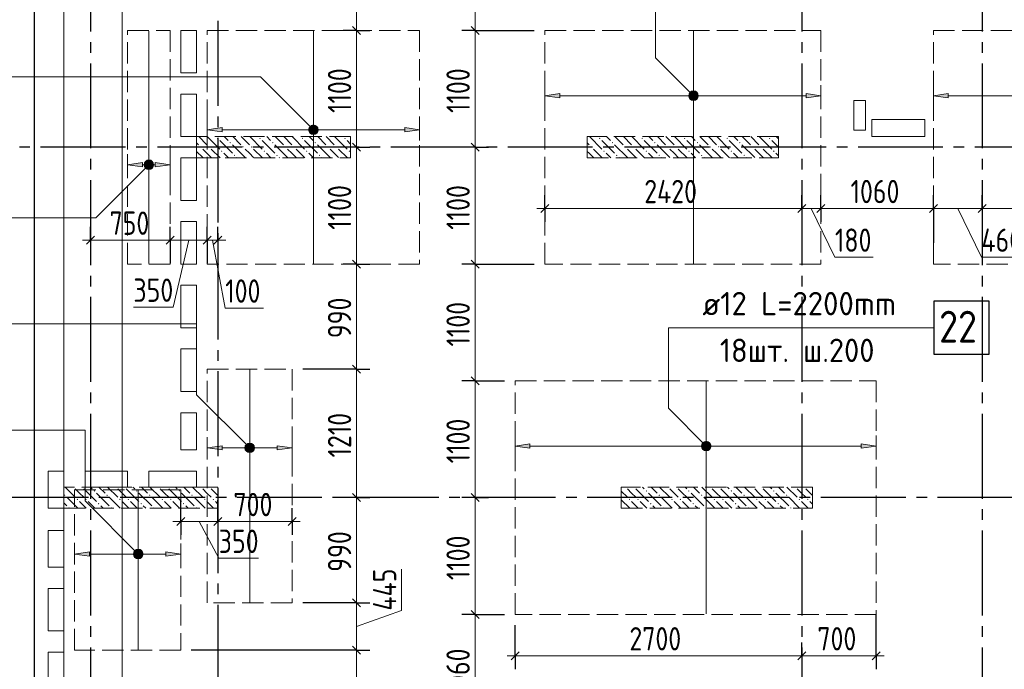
# Model space of a CAD drawing. Header units: millimetres. Extents: x 0 to 43617, y 0 to 59400.
# Tile 5 of 30: x 7257 to 16532, y 30813 to 36931. Entities that reach past the tile are written whole.
import ezdxf

# ---------------------------------------------------------------- set-up
doc = ezdxf.new("R2010")
doc.units = ezdxf.units.MM
doc.linetypes.add('______2', pattern=[270, 200, -70])
doc.linetypes.add('______5', pattern=[1100, 800, -100, 100, -100])
for name, color, linetype, lineweight in [('Standard', 7, 'Continuous', 25), ('ДОП Верх по Х', 7, 'Continuous', 25), ('ЖБ Пилон', 180, 'Continuous', 25), ('Оси', 40, '______5', 18), ('Позиционная метка номер позиции', 7, 'Continuous', 13), ('Примечания', 7, 'Continuous', 25)]:
    doc.layers.add(name, color=color, linetype=linetype, lineweight=lineweight)
doc.layers.add('ЖБ Перекрытие верхний уровень', color=7, linetype='Continuous', lineweight=25, true_color=0xe0e0ff)
doc.styles.add('GOST 2.304-81', font='txt')
doc.styles.add('ISOCPEUR', font='txt')

msp = doc.modelspace()

# ---------------------------------------------------------------- hatches: boundary and pattern name
at = {"layer": 'ДОП Верх по Х', "linetype": 'Continuous', "lineweight": 13, "transparency": 33554687}
for points in [[(12344, 36195.5), (12204, 36215.5), (12344, 36235.5)], [(16004, 36195.5), (15864, 36215.5), (16004, 36235.5)], [(9164, 35874.6), (9024, 35894.6), (9164, 35914.6)], [(8414, 35545.5), (8274, 35565.5), (8414, 35585.5)], [(12064, 32895.5), (11924, 32915.5), (12064, 32935.5)], [(9164, 32879), (9024, 32899), (9164, 32919)], [(7914, 31879), (7774, 31899), (7914, 31919)]]:
    msp.add_hatch(color=7, dxfattribs=at).paths.add_polyline_path(points, flags=16)
for points in [[(13571.7, 36196.8), (13571.7, 36234.3), (13566.5, 36215.5)], [(13571.7, 36234.3), (13585.2, 36183.3), (13585.2, 36247.8)], [(13571.7, 36234.3), (13571.7, 36196.8), (13585.2, 36183.3)], [(13585.2, 36247.8), (13604, 36178), (13604, 36253)], [(13585.2, 36247.8), (13585.2, 36183.3), (13604, 36178)], [(13604, 36253), (13604, 36178), (13622.7, 36183.3)], [(13604, 36253), (13622.7, 36183.3), (13622.7, 36247.8)], [(13622.7, 36247.8), (13622.7, 36183.3), (13636.2, 36196.8)], [(13622.7, 36247.8), (13636.2, 36196.8), (13636.2, 36234.3)], [(13636.2, 36234.3), (13636.2, 36196.8), (13641.5, 36215.5)], [(14664, 36195.5), (14804, 36215.5), (14664, 36235.5)], [(9991.7, 35875.8), (9991.7, 35913.3), (9986.5, 35894.6)], [(9991.7, 35913.3), (10005.2, 35862.3), (10005.2, 35926.8)], [(9991.7, 35913.3), (9991.7, 35875.8), (10005.2, 35862.3)], [(10005.2, 35926.8), (10024, 35857.1), (10024, 35932.1)], [(10005.2, 35926.8), (10005.2, 35862.3), (10024, 35857.1)], [(10024, 35932.1), (10024, 35857.1), (10042.7, 35862.3)], [(10024, 35932.1), (10042.7, 35862.3), (10042.7, 35926.8)], [(10042.7, 35926.8), (10042.7, 35862.3), (10056.2, 35875.8)], [(10042.7, 35926.8), (10056.2, 35875.8), (10056.2, 35913.3)], [(10056.2, 35913.3), (10056.2, 35875.8), (10061.5, 35894.6)], [(10884, 35874.6), (11024, 35894.6), (10884, 35914.6)], [(8441.7, 35546.7), (8441.7, 35584.2), (8436.5, 35565.5)], [(8441.7, 35584.2), (8455.2, 35533.2), (8455.2, 35597.7)], [(8441.7, 35584.2), (8441.7, 35546.7), (8455.2, 35533.2)], [(8455.2, 35597.7), (8474, 35528), (8474, 35603)], [(8455.2, 35597.7), (8455.2, 35533.2), (8474, 35528)], [(8474, 35603), (8474, 35528), (8492.7, 35533.2)], [(8474, 35603), (8492.7, 35533.2), (8492.7, 35597.7)], [(8492.7, 35597.7), (8492.7, 35533.2), (8506.2, 35546.7)], [(8492.7, 35597.7), (8506.2, 35546.7), (8506.2, 35584.2)], [(8506.2, 35584.2), (8506.2, 35546.7), (8511.5, 35565.5)], [(8534, 35545.5), (8674, 35565.5), (8534, 35585.5)], [(9391.7, 32917.8), (9405.2, 32866.8), (9405.2, 32931.3)], [(9405.2, 32931.3), (9424, 32861.5), (9424, 32936.5)], [(9405.2, 32931.3), (9405.2, 32866.8), (9424, 32861.5)], [(9424, 32936.5), (9424, 32861.5), (9442.7, 32866.8)], [(9424, 32936.5), (9442.7, 32866.8), (9442.7, 32931.3)], [(9442.7, 32931.3), (9442.7, 32866.8), (9456.2, 32880.3)], [(9442.7, 32931.3), (9456.2, 32880.3), (9456.2, 32917.8)], [(13691.7, 32896.8), (13691.7, 32934.3), (13686.5, 32915.5)], [(13691.7, 32934.3), (13705.2, 32883.3), (13705.2, 32947.8)], [(13691.7, 32934.3), (13691.7, 32896.8), (13705.2, 32883.3)], [(13705.2, 32947.8), (13724, 32878), (13724, 32953)], [(13705.2, 32947.8), (13705.2, 32883.3), (13724, 32878)], [(13724, 32953), (13724, 32878), (13742.7, 32883.3)], [(13724, 32953), (13742.7, 32883.3), (13742.7, 32947.8)], [(13742.7, 32947.8), (13742.7, 32883.3), (13756.2, 32896.8)], [(13742.7, 32947.8), (13756.2, 32896.8), (13756.2, 32934.3)], [(13756.2, 32934.3), (13756.2, 32896.8), (13761.5, 32915.5)], [(15184, 32895.5), (15324, 32915.5), (15184, 32935.5)], [(9391.7, 32880.3), (9391.7, 32917.8), (9386.5, 32899)], [(9391.7, 32917.8), (9391.7, 32880.3), (9405.2, 32866.8)], [(9456.2, 32917.8), (9456.2, 32880.3), (9461.5, 32899)], [(9684, 32879), (9824, 32899), (9684, 32919)], [(8341.7, 31880.3), (8341.7, 31917.8), (8336.5, 31899)], [(8341.7, 31917.8), (8355.2, 31866.8), (8355.2, 31931.3)], [(8341.7, 31917.8), (8341.7, 31880.3), (8355.2, 31866.8)], [(8355.2, 31931.3), (8374, 31861.5), (8374, 31936.5)], [(8355.2, 31931.3), (8355.2, 31866.8), (8374, 31861.5)], [(8374, 31936.5), (8374, 31861.5), (8392.7, 31866.8)], [(8374, 31936.5), (8392.7, 31866.8), (8392.7, 31931.3)], [(8392.7, 31931.3), (8392.7, 31866.8), (8406.2, 31880.3)], [(8392.7, 31931.3), (8406.2, 31880.3), (8406.2, 31917.8)], [(8406.2, 31917.8), (8406.2, 31880.3), (8411.5, 31899)], [(8634, 31879), (8774, 31899), (8634, 31919)]]:
    msp.add_hatch(color=7, dxfattribs=at).paths.add_polyline_path(points)
at = {"layer": 'ЖБ Пилон', "linetype": 'Continuous', "lineweight": 18, "transparency": 33554687}
for points in [[(9114.5, 35813.1), (9121, 35819.6), (9127.5, 35813.1), (9121, 35806.6)], [(9514.5, 35813.1), (9521, 35819.6), (9527.5, 35813.1), (9521, 35806.6)], [(9914.5, 35813.1), (9921, 35819.6), (9927.5, 35813.1), (9921, 35806.6)], [(10314.5, 35813.1), (10321, 35819.6), (10327.5, 35813.1), (10321, 35806.6)], [(12714.5, 35813.1), (12721, 35819.6), (12727.5, 35813.1), (12721, 35806.6)], [(13114.5, 35813.1), (13121, 35819.6), (13127.5, 35813.1), (13121, 35806.6)], [(13514.5, 35813.1), (13521, 35819.6), (13527.5, 35813.1), (13521, 35806.6)], [(13914.5, 35813.1), (13921, 35819.6), (13927.5, 35813.1), (13921, 35806.6)], [(14314.5, 35813.1), (14321, 35819.6), (14327.5, 35813.1), (14321, 35806.6)], [(8954.5, 35733.1), (8960.9, 35739.6), (8967.4, 35733.1), (8960.9, 35726.6)], [(9034.5, 35733.1), (9041, 35739.6), (9047.4, 35733.1), (9041, 35726.6)], [(9234.5, 35773.1), (9241, 35779.6), (9247.4, 35773.1), (9241, 35766.6)], [(9354.5, 35733.1), (9360.9, 35739.6), (9367.4, 35733.1), (9360.9, 35726.6)], [(9434.5, 35733.1), (9441, 35739.6), (9447.4, 35733.1), (9441, 35726.6)], [(9634.5, 35773.1), (9641, 35779.6), (9647.4, 35773.1), (9641, 35766.6)], [(9754.5, 35733.1), (9760.9, 35739.6), (9767.4, 35733.1), (9760.9, 35726.6)], [(9834.5, 35733.1), (9841, 35739.6), (9847.4, 35733.1), (9841, 35726.6)], [(10034.5, 35773.1), (10041, 35779.6), (10047.4, 35773.1), (10041, 35766.6)], [(10154.5, 35733.1), (10160.9, 35739.6), (10167.4, 35733.1), (10160.9, 35726.6)], [(10234.5, 35733.1), (10241, 35739.6), (10247.4, 35733.1), (10241, 35726.6)], [(12634.5, 35733.1), (12641, 35739.6), (12647.4, 35733.1), (12641, 35726.6)], [(12834.5, 35773.1), (12841, 35779.6), (12847.4, 35773.1), (12841, 35766.6)], [(12954.4, 35733.1), (12960.9, 35739.6), (12967.4, 35733.1), (12960.9, 35726.6)], [(13034.5, 35733.1), (13041, 35739.6), (13047.4, 35733.1), (13041, 35726.6)], [(13234.5, 35773.1), (13241, 35779.6), (13247.4, 35773.1), (13241, 35766.6)], [(13354.4, 35733.1), (13360.9, 35739.6), (13367.4, 35733.1), (13360.9, 35726.6)], [(13434.5, 35733.1), (13441, 35739.6), (13447.4, 35733.1), (13441, 35726.6)], [(13634.5, 35773.1), (13641, 35779.6), (13647.4, 35773.1), (13641, 35766.6)], [(13754.4, 35733.1), (13760.9, 35739.6), (13767.4, 35733.1), (13760.9, 35726.6)], [(13834.5, 35733.1), (13841, 35739.6), (13847.4, 35733.1), (13841, 35726.6)], [(14034.5, 35773.1), (14041, 35779.6), (14047.4, 35773.1), (14041, 35766.6)], [(14154.4, 35733.1), (14160.9, 35739.6), (14167.4, 35733.1), (14160.9, 35726.6)], [(14234.5, 35733.1), (14241, 35739.6), (14247.4, 35733.1), (14241, 35726.6)], [(9154.5, 35693.1), (9160.9, 35699.6), (9167.4, 35693.1), (9160.9, 35686.6)], [(9274.5, 35653.1), (9281, 35659.6), (9287.5, 35653.1), (9281, 35646.6)], [(9554.5, 35693.1), (9560.9, 35699.6), (9567.4, 35693.1), (9560.9, 35686.6)], [(9674.5, 35653.1), (9681, 35659.6), (9687.5, 35653.1), (9681, 35646.6)], [(9954.5, 35693.1), (9960.9, 35699.6), (9967.4, 35693.1), (9960.9, 35686.6)], [(10074.5, 35653.1), (10081, 35659.6), (10087.5, 35653.1), (10081, 35646.6)], [(10354.5, 35693.1), (10360.9, 35699.6), (10367.4, 35693.1), (10360.9, 35686.6)], [(12754.4, 35693.1), (12760.9, 35699.6), (12767.4, 35693.1), (12760.9, 35686.6)], [(12874.5, 35653.1), (12881, 35659.6), (12887.5, 35653.1), (12881, 35646.6)], [(13154.4, 35693.1), (13160.9, 35699.6), (13167.4, 35693.1), (13160.9, 35686.6)], [(13274.5, 35653.1), (13281, 35659.6), (13287.5, 35653.1), (13281, 35646.6)], [(13554.4, 35693.1), (13560.9, 35699.6), (13567.4, 35693.1), (13560.9, 35686.6)], [(13674.5, 35653.1), (13681, 35659.6), (13687.5, 35653.1), (13681, 35646.6)], [(13954.4, 35693.1), (13960.9, 35699.6), (13967.4, 35693.1), (13960.9, 35686.6)], [(14074.5, 35653.1), (14081, 35659.6), (14087.5, 35653.1), (14081, 35646.6)], [(14354.4, 35693.1), (14360.9, 35699.6), (14367.4, 35693.1), (14360.9, 35686.6)], [(7764.3, 32530), (7760.9, 32526.6), (7757.6, 32530)], [(7844.3, 32530), (7841, 32526.6), (7837.6, 32530)], [(7954.5, 32493.1), (7960.9, 32499.6), (7967.4, 32493.1), (7960.9, 32486.6)], [(8164.3, 32530), (8160.9, 32526.6), (8157.6, 32530)], [(8244.3, 32530), (8241, 32526.6), (8237.6, 32530)], [(8354.5, 32493.1), (8360.9, 32499.6), (8367.4, 32493.1), (8360.9, 32486.6)], [(8564.3, 32530), (8560.9, 32526.6), (8557.6, 32530)], [(8644.3, 32530), (8641, 32526.6), (8637.6, 32530)], [(8754.5, 32493.1), (8760.9, 32499.6), (8767.4, 32493.1), (8760.9, 32486.6)], [(8964.3, 32530), (8960.9, 32526.6), (8957.6, 32530)], [(9044.3, 32530), (9041, 32526.6), (9037.6, 32530)], [(12964.3, 32530), (12960.9, 32526.6), (12957.6, 32530)], [(13044.3, 32530), (13041, 32526.6), (13037.6, 32530)], [(13154.4, 32493.1), (13160.9, 32499.6), (13167.4, 32493.1), (13160.9, 32486.6)], [(13364.3, 32530), (13360.9, 32526.6), (13357.6, 32530)], [(13444.3, 32530), (13441, 32526.6), (13437.6, 32530)], [(13554.4, 32493.1), (13560.9, 32499.6), (13567.4, 32493.1), (13560.9, 32486.6)], [(13764.3, 32530), (13760.9, 32526.6), (13757.6, 32530)], [(13844.3, 32530), (13841, 32526.6), (13837.6, 32530)], [(13954.4, 32493.1), (13960.9, 32499.6), (13967.4, 32493.1), (13960.9, 32486.6)], [(14164.3, 32530), (14160.9, 32526.6), (14157.6, 32530)], [(14244.3, 32530), (14241, 32526.6), (14237.6, 32530)], [(14354.4, 32493.1), (14360.9, 32499.6), (14367.4, 32493.1), (14360.9, 32486.6)], [(14564.3, 32530), (14560.9, 32526.6), (14557.6, 32530)], [(14644.3, 32530), (14641, 32526.6), (14637.6, 32530)], [(7674.5, 32453.1), (7681, 32459.6), (7687.5, 32453.1), (7681, 32446.6)], [(7794.5, 32413.1), (7801, 32419.6), (7807.5, 32413.1), (7801, 32406.6)], [(7874.5, 32413.1), (7881, 32419.6), (7887.5, 32413.1), (7881, 32406.6)], [(7994.5, 32373.1), (8001, 32379.6), (8007.5, 32373.1), (8001, 32366.6)], [(8074.5, 32453.1), (8081, 32459.6), (8087.5, 32453.1), (8081, 32446.6)], [(8194.5, 32413.1), (8201, 32419.6), (8207.5, 32413.1), (8201, 32406.6)], [(8274.5, 32413.1), (8281, 32419.6), (8287.5, 32413.1), (8281, 32406.6)], [(8394.5, 32373.1), (8401, 32379.6), (8407.5, 32373.1), (8401, 32366.6)], [(8474.5, 32453.1), (8481, 32459.6), (8487.5, 32453.1), (8481, 32446.6)], [(8594.5, 32413.1), (8601, 32419.6), (8607.5, 32413.1), (8601, 32406.6)], [(8674.5, 32413.1), (8681, 32419.6), (8687.5, 32413.1), (8681, 32406.6)], [(8794.5, 32373.1), (8801, 32379.6), (8807.5, 32373.1), (8801, 32366.6)], [(8874.5, 32453.1), (8881, 32459.6), (8887.5, 32453.1), (8881, 32446.6)], [(8994.5, 32413.1), (9001, 32419.6), (9007.5, 32413.1), (9001, 32406.6)], [(9074.5, 32413.1), (9081, 32419.6), (9087.5, 32413.1), (9081, 32406.6)], [(12994.5, 32413.1), (13001, 32419.6), (13007.5, 32413.1), (13001, 32406.6)], [(13074.5, 32413.1), (13081, 32419.6), (13087.5, 32413.1), (13081, 32406.6)], [(13194.5, 32373.1), (13201, 32379.6), (13207.5, 32373.1), (13201, 32366.6)], [(13274.5, 32453.1), (13281, 32459.6), (13287.5, 32453.1), (13281, 32446.6)], [(13394.5, 32413.1), (13401, 32419.6), (13407.5, 32413.1), (13401, 32406.6)], [(13474.5, 32413.1), (13481, 32419.6), (13487.5, 32413.1), (13481, 32406.6)], [(13594.5, 32373.1), (13601, 32379.6), (13607.5, 32373.1), (13601, 32366.6)], [(13674.5, 32453.1), (13681, 32459.6), (13687.5, 32453.1), (13681, 32446.6)], [(13794.5, 32413.1), (13801, 32419.6), (13807.5, 32413.1), (13801, 32406.6)], [(13874.5, 32413.1), (13881, 32419.6), (13887.5, 32413.1), (13881, 32406.6)], [(13994.5, 32373.1), (14001, 32379.6), (14007.5, 32373.1), (14001, 32366.6)], [(14074.5, 32453.1), (14081, 32459.6), (14087.5, 32453.1), (14081, 32446.6)], [(14194.5, 32413.1), (14201, 32419.6), (14207.5, 32413.1), (14201, 32406.6)], [(14274.5, 32413.1), (14281, 32419.6), (14287.5, 32413.1), (14281, 32406.6)], [(14394.5, 32373.1), (14401, 32379.6), (14407.5, 32373.1), (14401, 32366.6)], [(14474.5, 32453.1), (14481, 32459.6), (14487.5, 32453.1), (14481, 32446.6)], [(14594.5, 32413.1), (14601, 32419.6), (14607.5, 32413.1), (14601, 32406.6)], [(14674.5, 32413.1), (14681, 32419.6), (14687.5, 32413.1), (14681, 32406.6)], [(7714.5, 32333.1), (7721, 32339.6), (7727.5, 32333.1), (7724.3, 32330), (7717.6, 32330)], [(8114.5, 32333.1), (8121, 32339.6), (8127.5, 32333.1), (8124.3, 32330), (8117.6, 32330)], [(8514.5, 32333.1), (8521, 32339.6), (8527.5, 32333.1), (8524.3, 32330), (8517.6, 32330)], [(8914.5, 32333.1), (8921, 32339.6), (8927.5, 32333.1), (8924.3, 32330), (8917.6, 32330)], [(12924, 32336.6), (12927.5, 32333.1), (12924.3, 32330), (12924, 32330)], [(13314.5, 32333.1), (13321, 32339.6), (13327.5, 32333.1), (13324.3, 32330), (13317.6, 32330)], [(13714.5, 32333.1), (13721, 32339.6), (13727.5, 32333.1), (13724.3, 32330), (13717.6, 32330)], [(14114.5, 32333.1), (14121, 32339.6), (14127.5, 32333.1), (14124.3, 32330), (14117.6, 32330)], [(14514.5, 32333.1), (14521, 32339.6), (14527.5, 32333.1), (14524.3, 32330), (14517.6, 32330)]]:
    msp.add_hatch(color=7, dxfattribs=at).paths.add_polyline_path(points, flags=16)
at = {"layer": 'Позиционная метка номер позиции', "linetype": 'Continuous', "lineweight": 13, "transparency": 33554687}
for points in [[(13572.2, 36183.7), (13615.5, 36258.8), (13560.7, 36204.1)], [(13560.7, 36204.1), (13615.5, 36258.8), (13592.5, 36258.8)], [(13560.7, 36204.1), (13592.5, 36258.8), (13560.7, 36227)], [(13560.7, 36227), (13592.5, 36258.8), (13572.2, 36247.3)], [(13572.2, 36183.7), (13635.8, 36247.3), (13615.5, 36258.8)], [(13592.5, 36172.2), (13635.8, 36247.3), (13572.2, 36183.7)], [(13592.5, 36172.2), (13647.3, 36227), (13635.8, 36247.3)], [(13615.5, 36172.2), (13647.3, 36227), (13592.5, 36172.2)], [(13615.5, 36172.2), (13647.3, 36204.1), (13647.3, 36227)], [(13647.3, 36204.1), (13615.5, 36172.2), (13635.8, 36183.7)], [(9992.2, 35862.8), (10035.4, 35937.9), (9980.7, 35883.1)], [(9980.7, 35883.1), (10035.4, 35937.9), (10012.5, 35937.9)], [(9980.7, 35883.1), (10012.5, 35937.9), (9980.7, 35906)], [(9980.7, 35906), (10012.5, 35937.9), (9992.2, 35926.4)], [(9992.2, 35862.8), (10055.8, 35926.4), (10035.4, 35937.9)], [(10012.5, 35851.3), (10055.8, 35926.4), (9992.2, 35862.8)], [(10012.5, 35851.3), (10067.3, 35906), (10055.8, 35926.4)], [(10035.4, 35851.3), (10067.3, 35906), (10012.5, 35851.3)], [(10035.4, 35851.3), (10067.3, 35883.1), (10067.3, 35906)], [(10067.3, 35883.1), (10035.4, 35851.3), (10055.8, 35862.8)], [(8505.8, 35533.6), (8442.2, 35597.3), (8430.7, 35576.9)], [(8505.8, 35533.6), (8430.7, 35576.9), (8485.5, 35522.2)], [(8485.5, 35522.2), (8430.7, 35576.9), (8430.7, 35554)], [(8485.5, 35522.2), (8430.7, 35554), (8462.5, 35522.2)], [(8462.5, 35522.2), (8430.7, 35554), (8442.2, 35533.6)], [(8517.3, 35554), (8462.5, 35608.7), (8442.2, 35597.3)], [(8517.3, 35554), (8442.2, 35597.3), (8505.8, 35533.6)], [(8517.3, 35576.9), (8485.5, 35608.7), (8462.5, 35608.7)], [(8517.3, 35576.9), (8462.5, 35608.7), (8517.3, 35554)], [(8485.5, 35608.7), (8517.3, 35576.9), (8505.8, 35597.3)], [(9392.2, 32867.2), (9435.4, 32942.3), (9380.7, 32887.6)], [(9380.7, 32887.6), (9435.4, 32942.3), (9412.5, 32942.3)], [(9380.7, 32887.6), (9412.5, 32942.3), (9380.7, 32910.5)], [(9380.7, 32910.5), (9412.5, 32942.3), (9392.2, 32930.8)], [(9392.2, 32867.2), (9455.8, 32930.8), (9435.4, 32942.3)], [(9412.5, 32855.7), (9455.8, 32930.8), (9392.2, 32867.2)], [(9412.5, 32855.7), (9467.3, 32910.5), (9455.8, 32930.8)], [(13692.2, 32883.7), (13735.4, 32958.8), (13680.7, 32904.1)], [(13680.7, 32904.1), (13735.4, 32958.8), (13712.5, 32958.8)], [(13680.7, 32904.1), (13712.5, 32958.8), (13680.7, 32927)], [(13680.7, 32927), (13712.5, 32958.8), (13692.2, 32947.3)], [(13692.2, 32883.7), (13755.8, 32947.3), (13735.4, 32958.8)], [(13712.5, 32872.2), (13755.8, 32947.3), (13692.2, 32883.7)], [(13712.5, 32872.2), (13767.3, 32927), (13755.8, 32947.3)], [(13735.4, 32872.2), (13767.3, 32927), (13712.5, 32872.2)], [(13735.4, 32872.2), (13767.3, 32904.1), (13767.3, 32927)], [(9435.4, 32855.7), (9467.3, 32910.5), (9412.5, 32855.7)], [(9435.4, 32855.7), (9467.3, 32887.6), (9467.3, 32910.5)], [(9467.3, 32887.6), (9435.4, 32855.7), (9455.8, 32867.2)], [(13767.3, 32904.1), (13735.4, 32872.2), (13755.8, 32883.7)], [(8342.2, 31867.2), (8385.5, 31942.3), (8330.7, 31887.6)], [(8330.7, 31887.6), (8385.5, 31942.3), (8362.5, 31942.3)], [(8330.7, 31887.6), (8362.5, 31942.3), (8330.7, 31910.5)], [(8330.7, 31910.5), (8362.5, 31942.3), (8342.2, 31930.8)], [(8342.2, 31867.2), (8405.8, 31930.8), (8385.5, 31942.3)], [(8362.5, 31855.7), (8405.8, 31930.8), (8342.2, 31867.2)], [(8362.5, 31855.7), (8417.3, 31910.5), (8405.8, 31930.8)], [(8385.5, 31855.7), (8417.3, 31910.5), (8362.5, 31855.7)], [(8385.5, 31855.7), (8417.3, 31887.6), (8417.3, 31910.5)], [(8417.3, 31887.6), (8385.5, 31855.7), (8405.8, 31867.2)]]:
    msp.add_hatch(color=7, dxfattribs=at).paths.add_polyline_path(points)

# ---------------------------------------------------------------- linework, layer by layer
at = {"layer": 'Standard', "color": 7, "linetype": 'Continuous', "lineweight": 13, "transparency": 33554687}
for p, q in [((11546.9, 37930), (11546.9, 36830)), ((10430, 37820), (10430, 36830)), ((10430, 36830), (10430, 35730)), ((11546.9, 36830), (11546.9, 35730)), ((10430, 35730), (10430, 34630)), ((11546.9, 35730), (11546.9, 34630)), ((12204, 35153.1), (12129, 35153.1)), ((14624, 35153.1), (14804, 35153.1)), ((14714, 35153.1), (14936.4, 34694.9)), ((14804, 35153.1), (15864, 35153.1)), ((15864, 35153.1), (16324, 35153.1)), ((16094, 35153.1), (16316.4, 34694.9)), ((16324, 35153.1), (19264, 35153.1)), ((7924, 34854.9), (7849, 34854.9)), ((8674, 34854.9), (9024, 34854.9)), ((8849, 34854.9), (8703.7, 34223.8)), ((9024, 34854.9), (9124, 34854.9)), ((9074, 34854.9), (9193.5, 34215.4)), ((9124, 34854.9), (9199, 34854.9)), ((14936.4, 34694.9), (15296.1, 34694.9)), ((16316.4, 34694.9), (16723, 34694.9)), ((10430, 34630), (10430, 33640)), ((11546.9, 34630), (11546.9, 33530)), ((8703.7, 34223.8), (8328.4, 34223.8)), ((9193.5, 34215.4), (9553.3, 34215.4)), ((10430, 33640), (10430, 32430)), ((11546.9, 33530), (11546.9, 32430)), ((10430, 32430), (10430, 31440)), ((11546.9, 32430), (11546.9, 31330)), ((8774, 32204.9), (8699, 32204.9)), ((8774, 32204.9), (9124, 32204.9)), ((8949, 32204.9), (9132, 31858.8)), ((9824, 32204.9), (9899, 32204.9)), ((9132, 31858.8), (9507.4, 31858.8)), ((10854.9, 31366.2), (10854.9, 31757)), ((10430, 31440), (10430, 30993)), ((10430, 31216.5), (10854.9, 31366.2)), ((11546.9, 31330), (11546.9, 30268.9)), ((10430, 30993), (10430, 30567)), ((11924, 30940.7), (11849, 30940.7)), ((11924, 30940.7), (14624, 30940.7)), ((14624, 30940.7), (15324, 30940.7)), ((15324, 30940.7), (15399, 30940.7))]:
    msp.add_line(p, q, dxfattribs=at)
at = {"layer": 'Standard', "color": 251, "linetype": 'Continuous', "lineweight": -3, "true_color": 0x656565, "transparency": 33554687}
for p, q in [((10430, 36830), (10305, 36830)), ((10430, 36830), (10555, 36830)), ((10430, 36830), (10455.3, 36830)), ((11546.9, 36830), (11421.9, 36830)), ((11546.9, 36830), (11671.9, 36830)), ((10430, 35730), (10305, 35730)), ((10430, 35730), (10555, 35730)), ((10430, 35730), (10430, 35730)), ((11546.9, 35730), (11421.9, 35730)), ((11546.9, 35730), (11671.9, 35730)), ((11546.9, 35730), (11546.9, 35730)), ((12204, 35153.1), (12204, 35278.1)), ((14624, 35153.1), (14624, 35278.1)), ((14804, 35153.1), (14804, 35278.1)), ((15864, 35153.1), (15864, 35278.1)), ((16324, 35153.1), (16324, 35278.1)), ((12204, 35153.1), (12204, 35028.1)), ((12204, 35153.1), (12204, 35153.1)), ((14624, 35153.1), (14624, 35028.1)), ((14624, 35153.1), (14624, 35153.1)), ((14804, 35153.1), (14804, 35028.1)), ((14804, 35153.1), (14804, 35153.1)), ((15864, 35153.1), (15864, 35028.1)), ((15864, 35153.1), (15864, 34830)), ((16324, 35153.1), (16324, 35028.1)), ((16324, 35153.1), (16324, 35153.1)), ((7924, 34854.9), (7924, 34979.9)), ((8674, 34854.9), (8674, 34979.9)), ((9024, 34854.9), (9024, 34979.9)), ((9124, 34854.9), (9124, 34979.9)), ((7924, 34854.9), (7924, 34729.9)), ((7924, 34854.9), (7924, 34854.9)), ((8674, 34854.9), (8674, 34729.9)), ((8674, 34854.9), (8674, 34638.6)), ((9024, 34854.9), (9024, 34729.9)), ((9024, 34854.9), (9024, 34638.6)), ((9124, 34854.9), (9124, 34729.9)), ((9124, 34854.9), (9124, 34638.6)), ((10430, 34630), (10305, 34630)), ((10430, 34630), (10555, 34630)), ((10430, 34630), (10430, 34630)), ((11546.9, 34630), (11421.9, 34630)), ((11546.9, 34630), (11671.9, 34630)), ((10430, 33640), (10305, 33640)), ((10430, 33640), (10555, 33640)), ((11546.9, 33530), (11421.9, 33530)), ((11546.9, 33530), (11671.9, 33530)), ((8774, 32204.9), (8774, 32405)), ((9124, 32204.9), (9124, 32405)), ((10430, 32430), (10305, 32430)), ((10430, 32430), (10555, 32430)), ((10430, 32430), (10430, 32430)), ((11546.9, 32430), (11421.9, 32430)), ((11546.9, 32430), (11671.9, 32430)), ((11546.9, 32430), (11546.9, 32430)), ((8774, 32204.9), (8774, 32329.9)), ((9124, 32204.9), (9124, 32329.9)), ((9824, 32204.9), (9824, 32329.9)), ((8774, 32204.9), (8774, 32079.9)), ((9124, 32204.9), (9124, 32079.9)), ((9824, 32204.9), (9824, 32079.9)), ((9824, 32204.9), (9824, 32204.9)), ((10430, 31440), (10305, 31440)), ((10430, 31440), (10555, 31440)), ((11546.9, 31330), (11421.9, 31330)), ((11546.9, 31330), (11671.9, 31330)), ((15324, 30940.7), (15324, 31330)), ((11924, 30940.7), (11924, 31230)), ((10430, 30993), (10305, 30993)), ((10430, 30993), (10555, 30993)), ((11924, 30940.7), (11924, 31065.7)), ((14624, 30940.7), (14624, 31065.7)), ((15324, 30940.7), (15324, 31065.7)), ((11924, 30940.7), (11924, 30815.7)), ((14624, 30940.7), (14624, 30815.7)), ((14624, 30940.7), (14624, 30940.7)), ((15324, 30940.7), (15324, 30815.7))]:
    msp.add_line(p, q, dxfattribs=at)
at = {"layer": 'Standard', "color": 7, "linetype": 'Continuous', "lineweight": 25, "transparency": 33554687}
for p, q in [((10392.5, 36867.5), (10467.5, 36792.5)), ((11509.4, 36867.5), (11584.4, 36792.5)), ((10392.5, 35767.5), (10467.5, 35692.5)), ((11509.4, 35767.5), (11584.4, 35692.5)), ((12166.5, 35115.6), (12241.5, 35190.6)), ((14586.5, 35115.6), (14661.5, 35190.6)), ((14766.5, 35115.6), (14841.5, 35190.6)), ((15826.5, 35115.6), (15901.5, 35190.6)), ((16286.5, 35115.6), (16361.5, 35190.6)), ((7886.5, 34817.4), (7961.5, 34892.4)), ((8636.5, 34817.4), (8711.5, 34892.4)), ((8986.5, 34817.4), (9061.5, 34892.4)), ((9086.5, 34817.4), (9161.5, 34892.4)), ((10392.5, 34667.5), (10467.5, 34592.5)), ((11509.4, 34667.5), (11584.4, 34592.5)), ((10392.5, 33677.5), (10467.5, 33602.5)), ((11509.4, 33567.5), (11584.4, 33492.5)), ((10392.5, 32467.5), (10467.5, 32392.5)), ((11509.4, 32467.5), (11584.4, 32392.5)), ((8736.5, 32167.4), (8811.5, 32242.4)), ((9086.5, 32167.4), (9161.5, 32242.4)), ((9786.5, 32167.4), (9861.5, 32242.4)), ((10392.5, 31477.5), (10467.5, 31402.5)), ((11509.4, 31367.5), (11584.4, 31292.5)), ((10392.5, 31030.5), (10467.5, 30955.5)), ((11886.5, 30903.2), (11961.5, 30978.2)), ((14586.5, 30903.2), (14661.5, 30978.2)), ((15286.5, 30903.2), (15361.5, 30978.2))]:
    msp.add_line(p, q, dxfattribs=at)
at = {"layer": 'Standard', "color": 254, "linetype": 'Continuous', "lineweight": 13, "true_color": 0xc4c4ff, "transparency": 33554687}
msp.add_lwpolyline([(8224, 10930), (33143, 10930), (33143, 57289), (8224, 57289), (8224, 10930)], dxfattribs=at)
at = {"layer": 'Standard', "color": 7, "linetype": 'Continuous', "lineweight": 25, "transparency": 33554687}
msp.add_lwpolyline([(7394, 10100), (33074, 10100), (33074, 57220), (7394, 57220), (7394, 10100)], dxfattribs=at)
at = {"layer": 'Standard', "color": 7, "linetype": 'Continuous', "lineweight": 13, "transparency": 33554687}
for points in [[(7674, 10380), (33074, 10380), (33074, 57220), (7674, 57220), (7674, 10380)], [(12204, 35153.1), (13183.2, 35153.1), (13183.2, 35153.1), (13300.6, 35153.1), (13300.6, 35153.1), (14624, 35153.1)], [(7924, 34854.9), (8007.4, 34854.9), (8007.4, 34854.9), (8060, 34854.9), (8060, 34854.9), (8674, 34854.9)], [(9124, 32204.9), (9145.1, 32204.9), (9145.1, 32204.9), (9390.2, 32204.9), (9390.2, 32204.9), (9824, 32204.9)]]:
    msp.add_lwpolyline(points, dxfattribs=at)
at = {"layer": 'Standard', "color": 251, "linetype": 'Continuous', "lineweight": -3, "true_color": 0x656565, "transparency": 33554687}
for points in [[(11546.9, 36830), (11707.4, 36830), (11707.4, 36830), (12104, 36830)], [(11546.9, 34630), (11747.6, 34630), (11747.6, 34630), (12104, 34630)], [(10430, 33640), (10413, 33640), (10413, 33640), (10413, 33640), (10413, 33640), (10413, 33640), (10413, 33640), (10413, 33640), (10413, 33640), (10413, 33640), (10413, 33640), (10413, 33640), (10413, 33640), (10413, 33640), (10413, 33640), (10413, 33640), (10413, 33640), (10413, 33640), (10413, 33640), (10413, 33640), (10413, 33640), (9924, 33640)], [(11546.9, 33530), (11767.7, 33530), (11767.7, 33530), (11824, 33530)], [(10430, 31440), (10413, 31440), (10413, 31440), (10413, 31440), (10413, 31440), (10413, 31440), (10413, 31440), (10413, 31440), (10413, 31440), (10413, 31440), (10413, 31440), (10413, 31440), (10413, 31440), (10413, 31440), (10413, 31440), (10413, 31440), (10413, 31440), (9924, 31440)], [(11546.9, 31330), (11807.9, 31330), (11807.9, 31330), (11824, 31330)], [(10430, 30993), (10413, 30993), (10413, 30993), (10413, 30993), (10413, 30993), (10413, 30993), (10413, 30993), (10413, 30993), (10413, 30993), (10413, 30993), (10413, 30993), (10413, 30993), (10413, 30993), (10413, 30993), (10413, 30993), (10413, 30993), (10413, 30993), (8874, 30993)]]:
    msp.add_lwpolyline(points, dxfattribs=at)
at = {"layer": 'ДОП Верх по Х', "color": 7, "linetype": 'Continuous', "lineweight": 18, "transparency": 33554687}
for p, q in [((8474, 36824), (8474, 34636)), ((10024, 36824), (10024, 34636)), ((13604, 36824), (13604, 34636)), ((9424, 33633), (9424, 31447)), ((13724, 33524), (13724, 31336)), ((8374, 30999), (8374, 32499))]:
    msp.add_line(p, q, dxfattribs=at)
at = {"layer": 'ДОП Верх по Х', "color": 251, "linetype": 'Continuous', "lineweight": 13, "true_color": 0x494949, "transparency": 33554687}
for p, q in [((12204, 36215.5), (12204, 36315.5)), ((14804, 36215.5), (14804, 36315.5)), ((15864, 36215.5), (15864, 36315.5)), ((12204, 36215.5), (12344, 36235.5)), ((12344, 36195.5), (12204, 36215.5)), ((12204, 36215.5), (12204, 36115.5)), ((12204, 36215.5), (12204, 36215.5)), ((12344, 36235.5), (12344, 36195.5)), ((12344, 36215.5), (13574, 36215.5)), ((13604, 36253), (13604, 36253)), ((13604, 36178), (13604, 36178)), ((13634, 36215.5), (14664, 36215.5)), ((14804, 36215.5), (14664, 36235.5)), ((14664, 36235.5), (14664, 36195.5)), ((14664, 36195.5), (14804, 36215.5)), ((14804, 36215.5), (14804, 36115.5)), ((14804, 36215.5), (14804, 36215.5)), ((15864, 36215.5), (16004, 36235.5)), ((16004, 36195.5), (15864, 36215.5)), ((15864, 36215.5), (15864, 36115.5)), ((15864, 36215.5), (15864, 36215.5)), ((16004, 36235.5), (16004, 36195.5)), ((16004, 36215.5), (17634, 36215.5)), ((9024, 35894.6), (9024, 35994.6)), ((11024, 35894.6), (11024, 35994.6)), ((9024, 35894.6), (9164, 35914.6)), ((9164, 35874.6), (9024, 35894.6)), ((9024, 35894.6), (9024, 35794.6)), ((9024, 35894.6), (9024, 35894.6)), ((9164, 35914.6), (9164, 35874.6)), ((9164, 35894.6), (9994, 35894.6)), ((10024, 35932.1), (10024, 35932.1)), ((10054, 35894.6), (10884, 35894.6)), ((11024, 35894.6), (10884, 35914.6)), ((10884, 35914.6), (10884, 35874.6)), ((10884, 35874.6), (11024, 35894.6)), ((11024, 35894.6), (11024, 35794.6)), ((11024, 35894.6), (11024, 35894.6)), ((10024, 35857.1), (10024, 35857.1)), ((8274, 35565.5), (8274, 35665.5)), ((8674, 35565.5), (8674, 35665.5)), ((8274, 35565.5), (8414, 35585.5)), ((8414, 35545.5), (8274, 35565.5)), ((8274, 35565.5), (8274, 35465.5)), ((8274, 35565.5), (8274, 35565.5)), ((8414, 35585.5), (8414, 35545.5)), ((8414, 35565.5), (8444, 35565.5)), ((8474, 35603), (8474, 35603)), ((8474, 35528), (8474, 35528)), ((8504, 35565.5), (8534, 35565.5)), ((8674, 35565.5), (8534, 35585.5)), ((8534, 35585.5), (8534, 35545.5)), ((8534, 35545.5), (8674, 35565.5)), ((8674, 35565.5), (8674, 35465.5)), ((8674, 35565.5), (8674, 35565.5)), ((9024, 32899), (9024, 32999)), ((9424, 32936.5), (9424, 32936.5)), ((9824, 32899), (9824, 32999)), ((11924, 32915.5), (11924, 33015.5)), ((11924, 32915.5), (12064, 32935.5)), ((12064, 32935.5), (12064, 32895.5)), ((13724, 32953), (13724, 32953)), ((15324, 32915.5), (15184, 32935.5)), ((15184, 32935.5), (15184, 32895.5)), ((15324, 32915.5), (15324, 33015.5)), ((9024, 32899), (9164, 32919)), ((9164, 32879), (9024, 32899)), ((9024, 32899), (9024, 32799)), ((9024, 32899), (9024, 32899)), ((9164, 32919), (9164, 32879)), ((9164, 32899), (9394, 32899)), ((9424, 32861.5), (9424, 32861.5)), ((9454, 32899), (9684, 32899)), ((9824, 32899), (9684, 32919)), ((9684, 32919), (9684, 32879)), ((9684, 32879), (9824, 32899)), ((9824, 32899), (9824, 32799)), ((9824, 32899), (9824, 32899)), ((12064, 32895.5), (11924, 32915.5)), ((11924, 32915.5), (11924, 32815.5)), ((11924, 32915.5), (11924, 32915.5)), ((12064, 32915.5), (13694, 32915.5)), ((13724, 32878), (13724, 32878)), ((13754, 32915.5), (15184, 32915.5)), ((15184, 32895.5), (15324, 32915.5)), ((15324, 32915.5), (15324, 32815.5)), ((15324, 32915.5), (15324, 32915.5)), ((7774, 31899), (7774, 31999)), ((8774, 31899), (8774, 31999)), ((7774, 31899), (7914, 31919)), ((7914, 31919), (7914, 31879)), ((8374, 31936.5), (8374, 31936.5)), ((8774, 31899), (8634, 31919)), ((8634, 31919), (8634, 31879)), ((7914, 31879), (7774, 31899)), ((7774, 31899), (7774, 31799)), ((7774, 31899), (7774, 31899)), ((7914, 31899), (8344, 31899)), ((8374, 31861.5), (8374, 31861.5)), ((8404, 31899), (8634, 31899)), ((8634, 31879), (8774, 31899)), ((8774, 31899), (8774, 31799)), ((8774, 31899), (8774, 31899))]:
    msp.add_line(p, q, dxfattribs=at)
at = {"layer": 'ДОП Верх по Х', "color": 7, "linetype": 'Continuous', "lineweight": 13, "transparency": 33554687}
msp.add_line((13667.6, 34030), (15753.6, 34030), dxfattribs=at)
at = {"layer": 'ДОП Верх по Х', "color": 7, "linetype": 'Continuous', "lineweight": 25, "transparency": 33554687}
msp.add_lwpolyline([(15867.6, 33780), (16387.6, 33780), (16387.6, 34280), (15867.6, 34280), (15867.6, 33780)], dxfattribs=at)
at = {"layer": 'ДОП Верх по Х', "color": 251, "linetype": 'Continuous', "lineweight": 13, "true_color": 0x494949, "transparency": 33554687}
for centre in [(13604, 36215.5), (10024, 35894.6), (8474, 35565.5), (9424, 32899), (13724, 32915.5), (8374, 31899)]:
    msp.add_circle(centre, 37.5, dxfattribs=at)
at = {"layer": 'ЖБ Перекрытие верхний уровень', "color": 7, "linetype": 'Continuous', "lineweight": 18, "transparency": 33554687}
for p, q in [((7394, 57220), (7394, 28680)), ((8774, 36830), (8924, 36830)), ((8774, 36430), (8774, 36830)), ((8924, 36830), (8924, 36430)), ((8924, 36430), (8774, 36430)), ((8774, 35830), (8774, 36230)), ((8774, 36230), (8924, 36230)), ((8924, 36230), (8924, 35830)), ((15224, 36170), (15114, 36170)), ((15114, 36170), (15114, 35890)), ((15224, 35890), (15224, 36170)), ((15784, 35990), (15284, 35990)), ((15284, 35990), (15284, 35830)), ((15784, 35830), (15784, 35990)), ((8924, 35830), (8774, 35830)), ((15114, 35890), (15224, 35890)), ((15284, 35830), (15784, 35830)), ((8774, 35230), (8774, 35630)), ((8774, 35630), (8924, 35630)), ((8924, 35630), (8924, 35230)), ((8924, 35230), (8774, 35230)), ((8774, 34630), (8774, 35030)), ((8774, 35030), (8924, 35030)), ((8924, 35030), (8924, 34630)), ((8924, 34630), (8774, 34630)), ((8774, 34030), (8774, 34430)), ((8774, 34430), (8924, 34430)), ((8924, 34430), (8924, 34030)), ((8924, 34030), (8774, 34030)), ((8774, 33830), (8924, 33830)), ((8774, 33430), (8774, 33830)), ((8924, 33830), (8924, 33430)), ((8924, 33430), (8774, 33430)), ((8774, 32880), (8774, 33230)), ((8774, 33230), (8924, 33230)), ((8924, 33230), (8924, 32880)), ((8924, 32880), (8774, 32880)), ((7524, 32330), (7524, 32680)), ((7524, 32680), (7674, 32680)), ((7674, 32680), (7674, 32330)), ((7874, 32530), (7874, 32680)), ((7874, 32680), (8274, 32680)), ((8274, 32680), (8274, 32530)), ((8474, 32530), (8474, 32680)), ((8474, 32680), (8924, 32680)), ((8924, 32680), (8924, 32530)), ((8274, 32530), (7874, 32530)), ((8924, 32530), (8474, 32530)), ((7674, 32330), (7524, 32330)), ((7524, 31775), (7524, 32120)), ((7524, 32120), (7674, 32120)), ((7674, 32120), (7674, 31775)), ((7674, 31775), (7524, 31775)), ((7524, 31175), (7524, 31575)), ((7524, 31575), (7674, 31575)), ((7674, 31575), (7674, 31175)), ((7674, 31175), (7524, 31175)), ((7524, 30975), (7674, 30975)), ((7524, 30575), (7524, 30975)), ((7674, 30975), (7674, 30575))]:
    msp.add_line(p, q, dxfattribs=at)
at = {"layer": 'ЖБ Пилон', "color": 253, "linetype": '______2', "lineweight": 13, "true_color": 0xa0a0a0, "transparency": 33554687}
for p, q in [((10374, 35830), (8924, 35830)), ((8924, 35830), (8924, 35630)), ((10374, 35630), (10374, 35830)), ((14404, 35830), (12604, 35830)), ((12604, 35830), (12604, 35630)), ((14404, 35630), (14404, 35830)), ((8924, 35630), (10374, 35630)), ((12604, 35630), (14404, 35630)), ((9124, 32530), (7674, 32530)), ((7674, 32530), (7674, 32330)), ((9124, 32330), (9124, 32530)), ((14724, 32530), (12924, 32530)), ((12924, 32530), (12924, 32330)), ((14724, 32330), (14724, 32530)), ((7674, 32330), (9124, 32330)), ((12924, 32330), (14724, 32330))]:
    msp.add_line(p, q, dxfattribs=at)
at = {"layer": 'ЖБ Пилон', "color": 9, "linetype": 'Continuous', "lineweight": 18, "true_color": 0xc7c7c7, "transparency": 33554687}
for p, q in [((8944.1, 35830), (9021, 35753.1)), ((9024.1, 35830), (9141, 35713.1)), ((9221, 35793.1), (9184.1, 35830)), ((9264.1, 35830), (9341, 35753.1)), ((9344.1, 35830), (9421, 35753.1)), ((9424.1, 35830), (9541, 35713.1)), ((9621, 35793.1), (9584.1, 35830)), ((9664.1, 35830), (9741, 35753.1)), ((9744.1, 35830), (9821, 35753.1)), ((9824.1, 35830), (9941, 35713.1)), ((10021, 35793.1), (9984.1, 35830)), ((10064.1, 35830), (10141, 35753.1)), ((10144.1, 35830), (10221, 35753.1)), ((10224.1, 35830), (10341, 35713.1)), ((12624.1, 35830), (12741, 35713.1)), ((12821, 35793.1), (12784.1, 35830)), ((12864.1, 35830), (12941, 35753.1)), ((12944.1, 35830), (13021, 35753.1)), ((13024.1, 35830), (13141, 35713.1)), ((13221, 35793.1), (13184.1, 35830)), ((13264.1, 35830), (13341, 35753.1)), ((13344.1, 35830), (13421, 35753.1)), ((13424.1, 35830), (13541, 35713.1)), ((13621, 35793.1), (13584.1, 35830)), ((13664.1, 35830), (13741, 35753.1)), ((13744.1, 35830), (13821, 35753.1)), ((13824.1, 35830), (13941, 35713.1)), ((14021, 35793.1), (13984.1, 35830)), ((14064.1, 35830), (14141, 35753.1)), ((14144.1, 35830), (14221, 35753.1)), ((14224.1, 35830), (14341, 35713.1)), ((14404, 35810.1), (14384.1, 35830)), ((8924, 35770.1), (8941, 35753.1)), ((9021, 35673.1), (8981, 35713.1)), ((9060.9, 35713.1), (9144.1, 35630)), ((9141, 35793.1), (9260.9, 35673.1)), ((9260.9, 35753.1), (9381, 35633.1)), ((9421, 35673.1), (9381, 35713.1)), ((9460.9, 35713.1), (9544.1, 35630)), ((9541, 35793.1), (9660.9, 35673.1)), ((9660.9, 35753.1), (9781, 35633.1)), ((9821, 35673.1), (9781, 35713.1)), ((9860.9, 35713.1), (9944.1, 35630)), ((9941, 35793.1), (10060.9, 35673.1)), ((10060.9, 35753.1), (10181, 35633.1)), ((10221, 35673.1), (10181, 35713.1)), ((10260.9, 35713.1), (10344.1, 35630)), ((10341, 35793.1), (10374, 35760.1)), ((12604, 35770.1), (12621, 35753.1)), ((12660.9, 35713.1), (12744.1, 35630)), ((12741, 35793.1), (12860.9, 35673.1)), ((12860.9, 35753.1), (12981, 35633.1)), ((13021, 35673.1), (12981, 35713.1)), ((13060.9, 35713.1), (13144.1, 35630)), ((13141, 35793.1), (13260.9, 35673.1)), ((13260.9, 35753.1), (13381, 35633.1)), ((13421, 35673.1), (13381, 35713.1)), ((13460.9, 35713.1), (13544.1, 35630)), ((13541, 35793.1), (13660.9, 35673.1)), ((13660.9, 35753.1), (13781, 35633.1)), ((13821, 35673.1), (13781, 35713.1)), ((13860.9, 35713.1), (13944.1, 35630)), ((13941, 35793.1), (14060.9, 35673.1)), ((14060.9, 35753.1), (14181, 35633.1)), ((14221, 35673.1), (14181, 35713.1)), ((14260.9, 35713.1), (14344.1, 35630)), ((14341, 35793.1), (14404, 35730.1)), ((8924, 35690.1), (8981, 35633.1)), ((9060.9, 35633.1), (9021, 35673.1)), ((9181, 35673.1), (9224.1, 35630)), ((9304.1, 35630), (9301, 35633.1)), ((9460.9, 35633.1), (9421, 35673.1)), ((9581, 35673.1), (9624.1, 35630)), ((9704.1, 35630), (9701, 35633.1)), ((9860.9, 35633.1), (9821, 35673.1)), ((9981, 35673.1), (10024.1, 35630)), ((10104.1, 35630), (10101, 35633.1)), ((10260.9, 35633.1), (10221, 35673.1)), ((12621, 35673.1), (12604, 35690.1)), ((12660.9, 35633.1), (12621, 35673.1)), ((12781, 35673.1), (12824.1, 35630)), ((12904.1, 35630), (12901, 35633.1)), ((13060.9, 35633.1), (13021, 35673.1)), ((13181, 35673.1), (13224.1, 35630)), ((13304.1, 35630), (13301, 35633.1)), ((13460.9, 35633.1), (13421, 35673.1)), ((13581, 35673.1), (13624.1, 35630)), ((13704.1, 35630), (13701, 35633.1)), ((13860.9, 35633.1), (13821, 35673.1)), ((13981, 35673.1), (14024.1, 35630)), ((14104.1, 35630), (14101, 35633.1)), ((14260.9, 35633.1), (14221, 35673.1)), ((14381, 35673.1), (14404, 35650.1)), ((7684.1, 32530), (7781, 32433.1)), ((7821, 32473.1), (7781, 32513.1)), ((7860.9, 32433.1), (7821, 32473.1)), ((7860.9, 32513.1), (7981, 32393.1)), ((7924.1, 32530), (7941, 32513.1)), ((7981, 32473.1), (8101, 32353.1)), ((8004.1, 32530), (8060.9, 32473.1)), ((8084.1, 32530), (8181, 32433.1)), ((8221, 32473.1), (8181, 32513.1)), ((8260.9, 32433.1), (8221, 32473.1)), ((8260.9, 32513.1), (8381, 32393.1)), ((8324.1, 32530), (8341, 32513.1)), ((8381, 32473.1), (8501, 32353.1)), ((8404.1, 32530), (8460.9, 32473.1)), ((8484.1, 32530), (8581, 32433.1)), ((8621, 32473.1), (8581, 32513.1)), ((8660.9, 32433.1), (8621, 32473.1)), ((8660.9, 32513.1), (8781, 32393.1)), ((8724.1, 32530), (8741, 32513.1)), ((8781, 32473.1), (8901, 32353.1)), ((8804.1, 32530), (8860.9, 32473.1)), ((8884.1, 32530), (8981, 32433.1)), ((9021, 32473.1), (8981, 32513.1)), ((9060.9, 32433.1), (9021, 32473.1)), ((9060.9, 32513.1), (9124, 32450.1)), ((12924, 32490.1), (12981, 32433.1)), ((13021, 32473.1), (12981, 32513.1)), ((13060.9, 32433.1), (13021, 32473.1)), ((13060.9, 32513.1), (13181, 32393.1)), ((13124.1, 32530), (13141, 32513.1)), ((13181, 32473.1), (13301, 32353.1)), ((13204.1, 32530), (13260.9, 32473.1)), ((13284.1, 32530), (13381, 32433.1)), ((13421, 32473.1), (13381, 32513.1)), ((13460.9, 32433.1), (13421, 32473.1)), ((13460.9, 32513.1), (13581, 32393.1)), ((13524.1, 32530), (13541, 32513.1)), ((13581, 32473.1), (13701, 32353.1)), ((13604.1, 32530), (13660.9, 32473.1)), ((13684.1, 32530), (13781, 32433.1)), ((13821, 32473.1), (13781, 32513.1)), ((13860.9, 32433.1), (13821, 32473.1)), ((13860.9, 32513.1), (13981, 32393.1)), ((13924.1, 32530), (13941, 32513.1)), ((13981, 32473.1), (14101, 32353.1)), ((14004.1, 32530), (14060.9, 32473.1)), ((14084.1, 32530), (14181, 32433.1)), ((14221, 32473.1), (14181, 32513.1)), ((14260.9, 32433.1), (14221, 32473.1)), ((14260.9, 32513.1), (14381, 32393.1)), ((14324.1, 32530), (14341, 32513.1)), ((14381, 32473.1), (14501, 32353.1)), ((14404.1, 32530), (14460.9, 32473.1)), ((14484.1, 32530), (14581, 32433.1)), ((14621, 32473.1), (14581, 32513.1)), ((14660.9, 32433.1), (14621, 32473.1)), ((14660.9, 32513.1), (14724, 32450.1)), ((7674, 32380.1), (7701, 32353.1)), ((7804.1, 32330), (7701, 32433.1)), ((7821, 32393.1), (7884.1, 32330)), ((7901, 32393.1), (7964.1, 32330)), ((8204.1, 32330), (8101, 32433.1)), ((8221, 32393.1), (8284.1, 32330)), ((8301, 32393.1), (8364.1, 32330)), ((8604.1, 32330), (8501, 32433.1)), ((8621, 32393.1), (8684.1, 32330)), ((8701, 32393.1), (8764.1, 32330)), ((9004.1, 32330), (8901, 32433.1)), ((9021, 32393.1), (9084.1, 32330)), ((9101, 32393.1), (9124, 32370.1)), ((13004.1, 32330), (12924, 32410.1)), ((13021, 32393.1), (13084.1, 32330)), ((13101, 32393.1), (13164.1, 32330)), ((13404.1, 32330), (13301, 32433.1)), ((13421, 32393.1), (13484.1, 32330)), ((13501, 32393.1), (13564.1, 32330)), ((13804.1, 32330), (13701, 32433.1)), ((13821, 32393.1), (13884.1, 32330)), ((13901, 32393.1), (13964.1, 32330)), ((14204.1, 32330), (14101, 32433.1)), ((14221, 32393.1), (14284.1, 32330)), ((14301, 32393.1), (14364.1, 32330)), ((14604.1, 32330), (14501, 32433.1)), ((14621, 32393.1), (14684.1, 32330)), ((14701, 32393.1), (14724, 32370.1)), ((8044.1, 32330), (8021, 32353.1)), ((8444.1, 32330), (8421, 32353.1)), ((8844.1, 32330), (8821, 32353.1)), ((13244.1, 32330), (13221, 32353.1)), ((13644.1, 32330), (13621, 32353.1)), ((14044.1, 32330), (14021, 32353.1)), ((14444.1, 32330), (14421, 32353.1))]:
    msp.add_line(p, q, dxfattribs=at)
at = {"layer": 'Оси', "color": 8, "linetype": '______5', "lineweight": -3, "transparency": 33554687}
for p, q in [((9124, 57820), (9124, 7100)), ((7924, 57420), (7924, 7100)), ((14624, 57420), (14624, 7100)), ((16324, 57420), (16324, 7100)), ((22554, 35730), (3600, 35730)), ((23304, 32430), (3600, 32430))]:
    msp.add_line(p, q, dxfattribs=at)
at = {"layer": 'Позиционная метка номер позиции', "color": 7, "linetype": 'Continuous', "lineweight": 13, "transparency": 33554687}
for p, q in [((13572.2, 36247.3), (13572.2, 36247.3)), ((13572.2, 36183.7), (13572.2, 36183.7)), ((13635.8, 36247.3), (13635.8, 36247.3)), ((13635.8, 36183.7), (13635.8, 36183.7)), ((9992.2, 35926.4), (9992.2, 35926.4)), ((10055.8, 35926.4), (10055.8, 35926.4)), ((9992.2, 35862.8), (9992.2, 35862.8)), ((10055.8, 35862.8), (10055.8, 35862.8)), ((8442.2, 35597.3), (8442.2, 35597.3)), ((8442.2, 35533.6), (8442.2, 35533.6)), ((8505.8, 35597.3), (8505.8, 35597.3)), ((8505.8, 35533.6), (8505.8, 35533.6)), ((9392.2, 32930.8), (9392.2, 32930.8)), ((9455.8, 32930.8), (9455.8, 32930.8)), ((13692.2, 32947.3), (13692.2, 32947.3)), ((13755.8, 32947.3), (13755.8, 32947.3)), ((9392.2, 32867.2), (9392.2, 32867.2)), ((9455.8, 32867.2), (9455.8, 32867.2)), ((13692.2, 32883.7), (13692.2, 32883.7)), ((13755.8, 32883.7), (13755.8, 32883.7)), ((8342.2, 31930.8), (8342.2, 31930.8)), ((8405.8, 31930.8), (8405.8, 31930.8)), ((8342.2, 31867.2), (8342.2, 31867.2)), ((8405.8, 31867.2), (8405.8, 31867.2))]:
    msp.add_line(p, q, dxfattribs=at)
for points in [[(13604, 36215.5), (13247.6, 36571.9), (13247.6, 37330), (15747.6, 37330)], [(10024, 35894.6), (9524, 36394.6), (4920.5, 36394.6)], [(8474, 35565.5), (7974, 35065.5), (4920.5, 35065.5)], [(9424, 32899), (8924, 33399), (8924, 34065.5), (4920.5, 34065.5)], [(13724, 32915.5), (13367.6, 33271.9), (13367.6, 34030), (15867.6, 34030)], [(8374, 31899), (7874, 32399), (7874, 33065.5), (4920.5, 33065.5)]]:
    msp.add_lwpolyline(points, dxfattribs=at)
for centre in [(13604, 36215.5), (10024, 35894.6), (8474, 35565.5), (9424, 32899), (13724, 32915.5), (8374, 31899)]:
    msp.add_circle(centre, 45, dxfattribs=at)
at = {"layer": 'Примечания', "color": 7, "linetype": '______2', "lineweight": 18, "transparency": 33554687}
for p, q in [((8274, 36830), (8674, 36830)), ((8274, 34630), (8274, 36830)), ((8674, 36830), (8674, 34630)), ((9024, 36830), (11024, 36830)), ((9024, 34630), (9024, 36830)), ((11024, 36830), (11024, 34630)), ((12204, 36830), (14804, 36830)), ((12204, 34630), (12204, 36830)), ((14804, 36830), (14804, 34630)), ((15864, 36830), (19264, 36830)), ((15864, 34630), (15864, 36830)), ((8674, 34630), (8274, 34630)), ((11024, 34630), (9024, 34630)), ((14804, 34630), (12204, 34630)), ((19264, 34630), (15864, 34630)), ((9024, 33640), (9824, 33640)), ((9024, 31440), (9024, 33640)), ((9824, 33640), (9824, 31440)), ((11924, 33530), (15324, 33530)), ((11924, 31330), (11924, 33530)), ((15324, 33530), (15324, 31330)), ((7774, 32505), (8774, 32505)), ((7774, 30993), (7774, 32505)), ((8774, 32505), (8774, 30993)), ((9824, 31440), (9024, 31440)), ((15324, 31330), (11924, 31330)), ((8774, 30993), (7774, 30993))]:
    msp.add_line(p, q, dxfattribs=at)

# ---------------------------------------------------------------- texts
at = {"layer": 'Standard', "color": 7, "linetype": 'Continuous', "lineweight": 25, "transparency": 33554687, "char_height": 220, "attachment_point": 7, "rotation": 90, "style": 'GOST 2.304-81'}
for s, insert, width in [('1100', (10380, 36053.3), 578.848), ('1100', (11496.9, 36053.3), 578.848), ('1100', (10380, 34953.3), 578.848), ('1100', (11496.9, 34953.3), 578.848), ('1100', (11496.9, 33853.3), 578.848), ('990', (10380, 33931.7), 531.967), ('1210', (10380, 32808.3), 578.848), ('1100', (11496.9, 32753.3), 578.848), ('1100', (11496.9, 31653.3), 578.848), ('990', (10380, 31731.7), 531.967), ('445', (10804.9, 31366.2), 516.396), ('1060', (11496.9, 30549.3), 625.741)]:
    msp.add_mtext(s, dxfattribs=dict(at, insert=insert, width=width))
at = {"layer": 'Standard', "color": 7, "linetype": 'Continuous', "lineweight": 25, "transparency": 33554687, "char_height": 220, "attachment_point": 7, "style": 'GOST 2.304-81'}
for s, insert, width in [('2420', (13140.3, 35203.1), 672.628), ('1060', (15083.8, 35203.1), 625.741), ('750', (8103.5, 34904.9), 516.396), ('180', (14936.4, 34744.9), 485.079), ('460', (16316.4, 34744.9), 531.967), ('350', (8328.4, 34273.8), 500.82), ('100', (9193.5, 34265.5), 485.085), ('700', (9270.7, 32254.9), 531.973), ('350', (9132, 31908.8), 500.826), ('2700', (13000.3, 30990.7), 672.622), ('700', (14770.7, 30990.7), 531.973)]:
    msp.add_mtext(s, dxfattribs=dict(at, insert=insert, width=width))
at = {"layer": 'ДОП Верх по Х', "color": 7, "linetype": 'Continuous', "lineweight": 13, "transparency": 33554687, "attachment_point": 7, "style": 'ISOCPEUR'}
for s, insert, char_height, width in [('\\W0.96;ø12 L=2200mm ', (13687.6, 34147.4), 220, 2150.523), ('\\W0.87;22', (15917.6, 33890), 300, 550.811), ('\\W0.95;18шт. ш.200 ', (13852.6, 33707.4), 220, 1819.893)]:
    msp.add_mtext(s, dxfattribs=dict(at, insert=insert, char_height=char_height, width=width))

doc.saveas('drawing.dxf')
